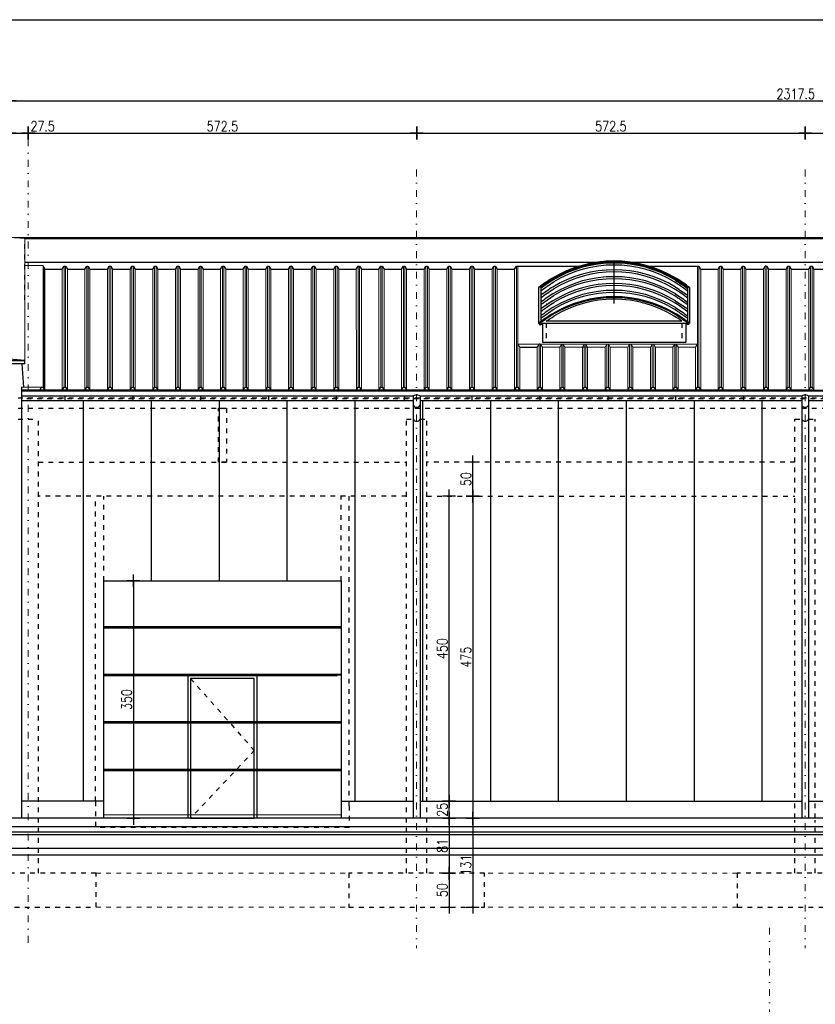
# Model space of a CAD drawing. Header units: millimetres. Extents: x 22865 to 60762, y -18816 to 15611.
# Tile 204 of 256: x 36120 to 37293, y 2875 to 4326. Entities that reach past the tile are written whole.
import ezdxf

# ---------------------------------------------------------------- set-up
doc = ezdxf.new("R2010")
doc.units = ezdxf.units.MM
doc.linetypes.add('1_12', pattern=[3, 1, -1, 0, -1])
doc.linetypes.add('DASHED', pattern=[15, 7, -8])
for name, color, linetype in [('18', 1, 'Continuous'), ('bramy przemyslowe', 5, 'Continuous'), ('KONCEPCJA-NAWIERZCHNIE', 252, 'Continuous'), ('plyty warstwowe PIR', 200, 'Continuous'), ('RAMLA', 2, 'Continuous'), ('RDZENIE', 3, 'Continuous'), ('SCIANY+ELEM-NIEWIDOCZNE', 250, 'DASHED'), ('widokowa', 2, 'Continuous'), ('WYMIARY', 6, 'Continuous')]:
    doc.layers.add(name, color=color, linetype=linetype)
doc.layers.add('CIENKA', color=1, linetype='Continuous', lineweight=13)
doc.layers.add('Nowe_Archibet 420-K Ściany_Nr_pióra__162', color=252, linetype='Continuous', lineweight=5)
doc.layers.add('OSIE SCIAN', color=151, linetype='Continuous', lineweight=18, plot=False)
doc.styles.add('1-100', font='simplex.shx', dxfattribs={"width": 0.8, "height": 15})
doc.dimstyles.new('1-100', dxfattribs={"dimscale": 0.5, "dimtxt": 100, "dimasz": 1, "dimexe": 0.18, "dimexo": 0.0625, "dimgap": 5, "dimtad": 1, "dimdec": 1, "dimzin": 0, "dimdsep": 46, "dimtxsty": '1-100', "dimblk1": 'K', "dimblk2": 'K', "dimsah": 1, "dimcen": 0.09, "dimse1": 1, "dimse2": 1, "dimadec": 0, "dimazin": 0, "dimtfac": 1, "dimtdec": 1, "dimtofl": 0, "dimtmove": 0, "dimatfit": 3, "dimldrblk": 'K', "dimfxl": 0, "dimtolj": 1, "dimtzin": 0, "dimarcsym": 0})

# ---------------------------------------------------------------- blocks, each defined once
blk = doc.blocks.new('K')
for p, q in [((-19.1, 0), (19.1, 0)), ((0, -19.1), (0, 19.1))]:
    blk.add_line(p, q)
blk.add_circle((0, 0), 2.02)
blk = doc.blocks.new('*D829')
at = {"layer": 'WYMIARY', "color": 0, "lineweight": -2}
for p, q in [((36106, 4159.4), (36132.5, 4159.4)), ((36133, 4159.4), (36175, 4159.4))]:
    blk.add_line(p, q, dxfattribs=at)
at = {"layer": 'WYMIARY', "color": 0, "linetype": 'ByBlock', "lineweight": -2, "xscale": 0.5, "yscale": 0.5, "zscale": 0.5, "rotation": 180}
blk.add_blockref('K', (36105.5, 4159.4), dxfattribs=at)
at = {"layer": 'WYMIARY', "color": 0, "linetype": 'ByBlock', "lineweight": -2, "xscale": 0.5, "yscale": 0.5, "zscale": 0.5}
blk.add_blockref('K', (36133, 4159.4), dxfattribs=at)
at = {"layer": 'WYMIARY', "color": 0, "insert": (36154.3, 4169.4), "char_height": 15, "attachment_point": 5, "style": '1-100'}
blk.add_mtext('\\A1;27.5', dxfattribs=at)
blk = doc.blocks.new('*D830')
at = {"layer": 'WYMIARY', "color": 0, "lineweight": -2}
blk.add_line((36133.5, 4159.4), (36705, 4159.4), dxfattribs=at)
at = {"layer": 'WYMIARY', "color": 0, "linetype": 'ByBlock', "lineweight": -2, "xscale": 0.5, "yscale": 0.5, "zscale": 0.5, "rotation": 180}
blk.add_blockref('K', (36133, 4159.4), dxfattribs=at)
at = {"layer": 'WYMIARY', "color": 0, "linetype": 'ByBlock', "lineweight": -2, "xscale": 0.5, "yscale": 0.5, "zscale": 0.5}
blk.add_blockref('K', (36705.5, 4159.4), dxfattribs=at)
at = {"layer": 'WYMIARY', "color": 0, "insert": (36419.2, 4169.4), "char_height": 15, "attachment_point": 5, "style": '1-100'}
blk.add_mtext('\\A1;572.5', dxfattribs=at)
blk = doc.blocks.new('*D831')
at = {"layer": 'WYMIARY', "color": 0, "lineweight": -2}
blk.add_line((36706, 4159.4), (37277.5, 4159.4), dxfattribs=at)
at = {"layer": 'WYMIARY', "color": 0, "linetype": 'ByBlock', "lineweight": -2, "xscale": 0.5, "yscale": 0.5, "zscale": 0.5, "rotation": 180}
blk.add_blockref('K', (36705.5, 4159.4), dxfattribs=at)
at = {"layer": 'WYMIARY', "color": 0, "linetype": 'ByBlock', "lineweight": -2, "xscale": 0.5, "yscale": 0.5, "zscale": 0.5}
blk.add_blockref('K', (37278, 4159.4), dxfattribs=at)
at = {"layer": 'WYMIARY', "color": 0, "insert": (36991.7, 4169.4), "char_height": 15, "attachment_point": 5, "style": '1-100'}
blk.add_mtext('\\A1;572.5', dxfattribs=at)
blk = doc.blocks.new('*D832')
at = {"layer": 'WYMIARY', "color": 0, "lineweight": -2}
blk.add_line((37278.5, 4159.4), (37850, 4159.4), dxfattribs=at)
at = {"layer": 'WYMIARY', "color": 0, "linetype": 'ByBlock', "lineweight": -2, "xscale": 0.5, "yscale": 0.5, "zscale": 0.5, "rotation": 180}
blk.add_blockref('K', (37278, 4159.4), dxfattribs=at)
at = {"layer": 'WYMIARY', "color": 0, "linetype": 'ByBlock', "lineweight": -2, "xscale": 0.5, "yscale": 0.5, "zscale": 0.5}
blk.add_blockref('K', (37850.5, 4159.4), dxfattribs=at)
at = {"layer": 'WYMIARY', "color": 0, "insert": (37564.2, 4169.4), "char_height": 15, "attachment_point": 5, "style": '1-100'}
blk.add_mtext('\\A1;572.5', dxfattribs=at)
blk = doc.blocks.new('*D836')
at = {"layer": 'WYMIARY', "color": 0, "lineweight": -2}
blk.add_line((36106, 4206.9), (38422.5, 4206.9), dxfattribs=at)
at = {"layer": 'WYMIARY', "color": 0, "linetype": 'ByBlock', "lineweight": -2, "xscale": 0.5, "yscale": 0.5, "zscale": 0.5, "rotation": 180}
blk.add_blockref('K', (36105.5, 4206.9), dxfattribs=at)
at = {"layer": 'WYMIARY', "color": 0, "linetype": 'ByBlock', "lineweight": -2, "xscale": 0.5, "yscale": 0.5, "zscale": 0.5}
blk.add_blockref('K', (38423, 4206.9), dxfattribs=at)
at = {"layer": 'WYMIARY', "color": 0, "insert": (37264.2, 4216.9), "char_height": 15, "attachment_point": 5, "style": '1-100'}
blk.add_mtext('\\A1;2317.5', dxfattribs=at)
blk = doc.blocks.new('*D1381')
at = {"layer": 'WYMIARY', "color": 0, "lineweight": -2}
blk.add_line((36288.1, 3498.8), (36288.1, 3149.8), dxfattribs=at)
at = {"layer": 'WYMIARY', "color": 0, "linetype": 'ByBlock', "lineweight": -2, "xscale": 0.5, "yscale": 0.5, "zscale": 0.5}
for p, rotation in [((36288.1, 3499.3), 90), ((36288.1, 3149.3), 270)]:
    blk.add_blockref('K', p, dxfattribs=dict(at, rotation=rotation))
at = {"layer": 'WYMIARY', "color": 0, "ltscale": 0.2, "insert": (36278.1, 3324.3), "char_height": 15, "attachment_point": 5, "rotation": 90, "style": '1-100'}
blk.add_mtext('\\A1;350', dxfattribs=at)
blk = doc.blocks.new('*D1841')
at = {"layer": 'WYMIARY', "color": 0, "lineweight": -2}
blk.add_line((36788.2, 3623.8), (36788.2, 3149.8), dxfattribs=at)
at = {"layer": 'WYMIARY', "color": 0, "linetype": 'ByBlock', "lineweight": -2, "xscale": 0.5, "yscale": 0.5, "zscale": 0.5}
for p, rotation in [((36788.2, 3624.3), 90), ((36788.2, 3149.3), 270)]:
    blk.add_blockref('K', p, dxfattribs=dict(at, rotation=rotation))
at = {"layer": 'WYMIARY', "color": 0, "ltscale": 0.2, "insert": (36778.2, 3386.8), "char_height": 15, "attachment_point": 5, "rotation": 90, "style": '1-100'}
blk.add_mtext('\\A1;475', dxfattribs=at)
blk = doc.blocks.new('*D1842')
at = {"layer": 'WYMIARY', "color": 0, "lineweight": -2}
blk.add_line((36753.2, 3149.8), (36753.2, 3173.8), dxfattribs=at)
at = {"layer": 'WYMIARY', "color": 0, "linetype": 'ByBlock', "lineweight": -2, "xscale": 0.5, "yscale": 0.5, "zscale": 0.5}
for p, rotation in [((36753.2, 3174.3), 90), ((36753.2, 3149.3), 270)]:
    blk.add_blockref('K', p, dxfattribs=dict(at, rotation=rotation))
at = {"layer": 'WYMIARY', "color": 0, "ltscale": 0.2, "insert": (36743.2, 3161.8), "char_height": 15, "attachment_point": 5, "rotation": 90, "style": '1-100'}
blk.add_mtext('\\A1;25', dxfattribs=at)
blk = doc.blocks.new('*D1843')
at = {"layer": 'WYMIARY', "color": 0, "lineweight": -2}
blk.add_line((36753.2, 3174.8), (36753.2, 3623.8), dxfattribs=at)
at = {"layer": 'WYMIARY', "color": 0, "linetype": 'ByBlock', "lineweight": -2, "xscale": 0.5, "yscale": 0.5, "zscale": 0.5}
for p, rotation in [((36753.2, 3624.3), 90), ((36753.2, 3174.3), 270)]:
    blk.add_blockref('K', p, dxfattribs=dict(at, rotation=rotation))
at = {"layer": 'WYMIARY', "color": 0, "ltscale": 0.2, "insert": (36743.2, 3399.3), "char_height": 15, "attachment_point": 5, "rotation": 90, "style": '1-100'}
blk.add_mtext('\\A1;450', dxfattribs=at)
blk = doc.blocks.new('*D1844')
at = {"layer": 'WYMIARY', "color": 0, "lineweight": -2}
blk.add_line((36788.2, 3624.8), (36788.2, 3673.8), dxfattribs=at)
at = {"layer": 'WYMIARY', "color": 0, "linetype": 'ByBlock', "lineweight": -2, "xscale": 0.5, "yscale": 0.5, "zscale": 0.5}
for p, rotation in [((36788.2, 3674.3), 90), ((36788.2, 3624.3), 270)]:
    blk.add_blockref('K', p, dxfattribs=dict(at, rotation=rotation))
at = {"layer": 'WYMIARY', "color": 0, "ltscale": 0.2, "insert": (36778.2, 3649.3), "char_height": 15, "attachment_point": 5, "rotation": 90, "style": '1-100'}
blk.add_mtext('\\A1;50', dxfattribs=at)
blk = doc.blocks.new('*D1845')
at = {"layer": 'WYMIARY', "color": 0, "lineweight": -2}
blk.add_line((36788.2, 3148.8), (36788.2, 3018.8), dxfattribs=at)
at = {"layer": 'WYMIARY', "color": 0, "linetype": 'ByBlock', "lineweight": -2, "xscale": 0.5, "yscale": 0.5, "zscale": 0.5}
for p, rotation in [((36788.2, 3149.3), 90), ((36788.2, 3018.3), 270)]:
    blk.add_blockref('K', p, dxfattribs=dict(at, rotation=rotation))
at = {"layer": 'WYMIARY', "color": 0, "ltscale": 0.2, "insert": (36778.2, 3080.5), "char_height": 15, "attachment_point": 5, "rotation": 90, "style": '1-100'}
blk.add_mtext('\\A1;131', dxfattribs=at)
blk = doc.blocks.new('*D1846')
at = {"layer": 'WYMIARY', "color": 0, "lineweight": -2}
blk.add_line((36753.2, 3148.8), (36753.2, 3068.8), dxfattribs=at)
at = {"layer": 'WYMIARY', "color": 0, "linetype": 'ByBlock', "lineweight": -2, "xscale": 0.5, "yscale": 0.5, "zscale": 0.5}
for p, rotation in [((36753.2, 3149.3), 90), ((36753.2, 3068.3), 270)]:
    blk.add_blockref('K', p, dxfattribs=dict(at, rotation=rotation))
at = {"layer": 'WYMIARY', "color": 0, "ltscale": 0.2, "insert": (36743.2, 3108.8), "char_height": 15, "attachment_point": 5, "rotation": 90, "style": '1-100'}
blk.add_mtext('\\A1;81', dxfattribs=at)
blk = doc.blocks.new('*D1847')
at = {"layer": 'WYMIARY', "color": 0, "lineweight": -2}
blk.add_line((36753.2, 3067.8), (36753.2, 3018.8), dxfattribs=at)
at = {"layer": 'WYMIARY', "color": 0, "linetype": 'ByBlock', "lineweight": -2, "xscale": 0.5, "yscale": 0.5, "zscale": 0.5}
for p, rotation in [((36753.2, 3068.3), 90), ((36753.2, 3018.3), 270)]:
    blk.add_blockref('K', p, dxfattribs=dict(at, rotation=rotation))
at = {"layer": 'WYMIARY', "color": 0, "ltscale": 0.2, "insert": (36743.2, 3043.3), "char_height": 15, "attachment_point": 5, "rotation": 90, "style": '1-100'}
blk.add_mtext('\\A1;50', dxfattribs=at)

msp = doc.modelspace()

# ---------------------------------------------------------------- linework, layer by layer
at = {"color": 251}
for p, q in [((36996.47, 3907.97), (36996.47, 3970.76)), ((36896.47, 3907.79), (36896.7, 3907.79)), ((37096.47, 3907.79), (37096.24, 3907.79))]:
    msp.add_line(p, q, dxfattribs=at)
at = {"color": 9}
for p, q in [((36885.27, 3931.65), (36885.27, 3879)), ((36888.31, 3932.18), (36888.31, 3881.28)), ((37104.63, 3932.18), (37104.63, 3881.28)), ((37107.67, 3931.65), (37107.67, 3879)), ((37096.47, 3882.01), (36896.47, 3882.01)), ((36886.97, 3848.32), (36885.84, 3848.32)), ((36857.36, 3843.82), (36883.24, 3843.82))]:
    msp.add_line(p, q, dxfattribs=at)
at = {"color": 2}
msp.add_line((36126.73, 3784.73), (36124.31, 3819.31), dxfattribs=at)
at = {"color": 9}
for points in [[(36906.22, 3942.5, 0.0206549), (36888.31, 3930.21)], [(36888.31, 3926.45, -0.0228234), (36907.81, 3939.96, -0.0137438)], [(37104.63, 3926.45, 0.0228234), (37085.13, 3939.96, 0.0137438)], [(37086.72, 3942.5, -0.0206549), (37104.63, 3930.21)], [(36906.22, 3932.42, 0.0206549), (36888.31, 3920.13)], [(36888.31, 3916.37, -0.0228234), (36907.81, 3929.88, -0.0137438)], [(36906.22, 3922.33, 0.0206549), (36888.31, 3910.04)], [(36888.31, 3906.28, -0.0228234), (36907.81, 3919.79, -0.0137438)], [(37104.63, 3916.37, 0.0228234), (37085.13, 3929.88, 0.0137438)], [(37104.63, 3906.28, 0.0228234), (37085.13, 3919.79, 0.0137438)], [(37086.72, 3932.42, -0.0206549), (37104.63, 3920.13)], [(37086.72, 3922.33, -0.0206549), (37104.63, 3910.04)], [(36906.22, 3912.25, 0.0206549), (36888.31, 3899.96)], [(36888.31, 3896.2, -0.0228234), (36907.81, 3909.71, -0.0137438)], [(37104.63, 3896.2, 0.0228234), (37085.13, 3909.71, 0.0137438)], [(37086.72, 3912.25, -0.0206549), (37104.63, 3899.96)], [(36906.22, 3902.17, 0.0206549), (36888.31, 3889.88)], [(36888.31, 3886.12, -0.0228234), (36907.81, 3899.63, -0.0137438)], [(37104.63, 3886.12, 0.0228234), (37085.13, 3899.63, 0.0137438)], [(37086.72, 3902.17, -0.0206549), (37104.63, 3889.88)], [(36896.47, 3882.01, -0.0130947), (36907.81, 3889.54, -0.0137438)], [(37096.47, 3882.01, 0.0130947), (37085.13, 3889.54, 0.0137438)]]:
    msp.add_lwpolyline(points, format="xyb", dxfattribs=at)
for centre, radius, start, end in [((36996.47, 3794), 173.78, 58.71026, 121.28974), ((36996.47, 3794), 170.78, 58.72447, 121.27553), ((36996.47, 3783.92), 173.78, 58.71026, 121.28974), ((36996.47, 3783.92), 170.78, 58.72447, 121.27553), ((36996.47, 3773.83), 173.78, 58.71026, 121.28974), ((36996.47, 3763.75), 173.78, 58.71026, 121.28974), ((36996.47, 3773.83), 170.78, 58.72447, 121.27553), ((36996.47, 3763.75), 170.78, 58.72447, 121.27553), ((36996.47, 3753.67), 173.78, 58.71026, 121.28974), ((36996.47, 3753.67), 170.78, 58.72447, 121.27553), ((36996.47, 3743.58), 170.78, 58.72447, 121.27553)]:
    msp.add_arc(centre, radius, start, end, dxfattribs=at)
at = {"layer": '18'}
for p, q in [((36127.97, 4003.81), (36105.47, 4005.48)), ((36127.95, 4003.84), (38436.89, 4003.81)), ((36969.42, 3968.67), (36127.97, 3968.67)), ((38436.89, 3968.67), (37023.52, 3968.67)), ((36885.27, 3879), (36888.31, 3881.28)), ((36886.35, 3877.56), (36885.27, 3879)), ((36885.97, 3878.07), (36887.17, 3876.47)), ((36887.17, 3876.47), (36887.33, 3876.59)), ((36887.33, 3876.59), (36890.75, 3879.15)), ((37105.61, 3876.59), (37102.19, 3879.15)), ((37107.67, 3879), (37104.63, 3881.28)), ((37105.77, 3876.47), (37105.61, 3876.59)), ((37106.97, 3878.07), (37105.77, 3876.47)), ((37106.59, 3877.56), (37107.67, 3879)), ((36082.97, 3824.31), (36127.97, 3824.31)), ((36127.97, 3819.31), (36082.97, 3819.31)), ((36127.97, 3824.31), (36105.47, 3825.81)), ((36127.97, 3819.31), (36127.97, 3824.31))]:
    msp.add_line(p, q, dxfattribs=at)
at = {"layer": '18', "color": 9, "linetype": 'DASHED'}
for p, q in [((36127.97, 3913.51), (36127.97, 4003.81)), ((36156.51, 3876.36), (36156.51, 3960.2))]:
    msp.add_line(p, q, dxfattribs=at)
at = {"layer": '18'}
for centre, radius, start, end in [((36996.47, 3793.98), 176.77, 58.69654, 121.30346), ((36996.47, 3793.98), 175.37, 58.70288, 121.29712), ((37045.23, 3720.87), 264.6, 122.09872, 127.19454), ((37045.23, 3720.87), 263.2, 122.09872, 126.59722), ((36947.71, 3720.87), 263.2, 53.40278, 57.90128), ((36947.71, 3720.87), 264.6, 52.80546, 57.90128), ((36996.47, 3741.33), 176.77, 58.69654, 121.30346), ((36996.47, 3741.33), 175.37, 58.69654, 121.30346), ((37045.97, 3667.03), 266, 122.09872, 127.09951), ((37045.97, 3667.03), 264.6, 122.09872, 127.16835), ((36946.97, 3667.03), 264.6, 52.83165, 57.90128), ((36946.97, 3667.03), 266, 52.90049, 57.90128)]:
    msp.add_arc(centre, radius, start, end, dxfattribs=at)
at = {"layer": 'bramy przemyslowe', "linetype": 'DASHED'}
msp.add_line((38447.97, 3767.81), (36122.97, 3767.81), dxfattribs=at)
at = {"layer": 'CIENKA', "color": 251}
for p, q in [((38487.97, 4005.48), (34877.97, 4005.48)), ((36185.84, 3963.23), (36185.84, 3784.73)), ((36188.09, 3784.73), (36188.09, 3963.23)), ((36188.09, 3963.23), (36188.09, 3784.73)), ((36219.17, 3963.23), (36219.17, 3784.73)), ((36221.43, 3784.73), (36221.43, 3963.23)), ((36221.43, 3963.23), (36221.43, 3784.73)), ((36252.5, 3963.23), (36252.5, 3784.73)), ((36254.76, 3963.23), (36254.76, 3784.73)), ((36285.84, 3963.23), (36285.84, 3784.73)), ((36288.09, 3963.23), (36288.09, 3784.73)), ((36319.17, 3963.23), (36319.17, 3784.73)), ((36321.43, 3784.73), (36321.43, 3963.23)), ((36321.43, 3963.23), (36321.43, 3784.73)), ((36352.5, 3963.23), (36352.5, 3784.73)), ((36354.76, 3963.23), (36354.76, 3784.73)), ((36385.84, 3963.23), (36385.84, 3784.73)), ((36388.09, 3963.23), (36388.09, 3784.73)), ((36419.18, 3963.23), (36419.18, 3784.73)), ((36421.43, 3784.73), (36421.43, 3963.23)), ((36421.43, 3963.23), (36421.43, 3784.73)), ((36452.51, 3963.23), (36452.51, 3784.73)), ((36454.76, 3963.23), (36454.76, 3784.73)), ((36485.84, 3963.23), (36485.84, 3784.73)), ((36488.1, 3963.23), (36488.1, 3784.73)), ((36519.18, 3963.23), (36519.18, 3784.73)), ((36521.43, 3784.73), (36521.43, 3963.23)), ((36521.43, 3963.23), (36521.43, 3784.73)), ((36552.51, 3963.23), (36552.51, 3784.73)), ((36554.76, 3963.23), (36554.76, 3784.73)), ((36585.84, 3963.23), (36585.84, 3784.73)), ((36588.1, 3963.23), (36588.1, 3784.73)), ((36619.18, 3963.23), (36619.18, 3784.73)), ((36621.43, 3784.73), (36621.43, 3963.23)), ((36621.43, 3963.23), (36621.43, 3784.73)), ((36652.51, 3963.23), (36652.51, 3784.73)), ((36654.76, 3963.23), (36654.76, 3784.73)), ((36685.84, 3963.23), (36685.84, 3784.73)), ((36688.1, 3963.23), (36688.1, 3784.73)), ((36719.18, 3963.23), (36719.18, 3784.73)), ((36721.43, 3784.73), (36721.43, 3963.23)), ((36721.43, 3963.23), (36721.43, 3784.73)), ((36752.51, 3963.23), (36752.51, 3784.73)), ((36754.76, 3963.23), (36754.76, 3784.73)), ((36785.84, 3963.23), (36785.84, 3784.73)), ((36788.1, 3963.23), (36788.1, 3784.73)), ((36819.18, 3963.23), (36819.18, 3784.73)), ((36821.43, 3784.73), (36821.43, 3963.23)), ((36821.43, 3963.23), (36821.43, 3784.73)), ((36854.76, 3963.23), (36854.76, 3784.73)), ((37119.17, 3963.23), (37119.17, 3784.73)), ((37121.43, 3784.73), (37121.43, 3963.23)), ((37152.51, 3963.23), (37152.51, 3784.73)), ((37154.76, 3963.23), (37154.76, 3784.73)), ((37185.85, 3963.23), (37185.85, 3784.73)), ((37188.1, 3963.23), (37188.1, 3784.73)), ((37219.18, 3963.23), (37219.18, 3784.73)), ((37221.44, 3784.73), (37221.44, 3963.23)), ((37221.44, 3963.23), (37221.44, 3784.73)), ((37252.52, 3963.23), (37252.52, 3784.73)), ((37254.77, 3963.23), (37254.77, 3784.73)), ((37285.86, 3963.23), (37285.86, 3784.73)), ((37288.11, 3963.23), (37288.11, 3784.73)), ((36156.51, 3781.7), (36156.51, 3960.2)), ((36157.55, 3958.74), (36157.55, 3780.23)), ((36183.23, 3958.73), (36183.24, 3780.23)), ((36190.69, 3780.23), (36190.69, 3958.73)), ((36190.69, 3958.73), (36190.69, 3780.23)), ((36216.57, 3958.73), (36216.57, 3780.23)), ((36224.03, 3780.23), (36224.03, 3958.73)), ((36224.03, 3958.73), (36224.03, 3780.23)), ((36249.9, 3958.74), (36249.9, 3780.23)), ((36257.36, 3958.73), (36257.36, 3780.23)), ((36283.24, 3958.74), (36283.24, 3780.23)), ((36290.69, 3958.73), (36290.69, 3780.23)), ((36316.57, 3958.73), (36316.57, 3780.23)), ((36324.03, 3780.23), (36324.03, 3958.73)), ((36324.03, 3958.73), (36324.03, 3780.23)), ((36349.9, 3958.74), (36349.9, 3780.23)), ((36357.36, 3958.73), (36357.36, 3780.23)), ((36383.24, 3958.74), (36383.24, 3780.23)), ((36390.69, 3958.73), (36390.69, 3780.23)), ((36416.57, 3958.73), (36416.58, 3780.23)), ((36424.03, 3780.23), (36424.03, 3958.73)), ((36424.03, 3958.73), (36424.03, 3780.23)), ((36449.91, 3958.74), (36449.91, 3780.23)), ((36457.36, 3958.73), (36457.36, 3780.23)), ((36483.24, 3958.74), (36483.24, 3780.23)), ((36490.7, 3958.73), (36490.7, 3780.23)), ((36516.57, 3958.73), (36516.58, 3780.23)), ((36524.03, 3780.23), (36524.03, 3958.73)), ((36524.03, 3958.73), (36524.03, 3780.23)), ((36549.91, 3958.74), (36549.91, 3780.23)), ((36557.36, 3958.73), (36557.36, 3780.23)), ((36583.24, 3958.74), (36583.24, 3780.23)), ((36590.7, 3958.73), (36590.7, 3780.23)), ((36616.57, 3958.73), (36616.58, 3780.23)), ((36624.03, 3780.23), (36624.03, 3958.73)), ((36624.03, 3958.73), (36624.03, 3780.23)), ((36649.91, 3958.74), (36649.91, 3780.23)), ((36657.36, 3958.73), (36657.36, 3780.23)), ((36683.24, 3958.74), (36683.24, 3780.23)), ((36690.7, 3958.73), (36690.7, 3780.23)), ((36716.57, 3958.73), (36716.58, 3780.23)), ((36724.03, 3780.23), (36724.03, 3958.73)), ((36724.03, 3958.73), (36724.03, 3780.23)), ((36749.91, 3958.74), (36749.91, 3780.23)), ((36757.36, 3958.73), (36757.36, 3780.23)), ((36783.24, 3958.74), (36783.24, 3780.23)), ((36790.7, 3958.73), (36790.7, 3780.23)), ((36816.57, 3958.73), (36816.58, 3780.23)), ((36824.03, 3780.23), (36824.03, 3958.73)), ((36824.03, 3958.73), (36824.03, 3780.23)), ((37124.03, 3780.23), (37124.03, 3958.73)), ((37149.91, 3958.74), (37149.91, 3780.23)), ((37157.36, 3958.73), (37157.36, 3780.23)), ((37183.25, 3958.74), (37183.25, 3780.23)), ((37190.7, 3958.73), (37190.7, 3780.23)), ((37216.57, 3958.73), (37216.58, 3780.23)), ((37224.04, 3780.23), (37224.04, 3958.73)), ((37224.04, 3958.73), (37224.04, 3780.23)), ((37249.92, 3958.74), (37249.92, 3780.23)), ((37257.37, 3958.73), (37257.37, 3780.23)), ((37283.26, 3958.74), (37283.26, 3780.23)), ((37290.71, 3958.73), (37290.71, 3780.23)), ((36188.09, 3784.73), (36188.09, 3883.43)), ((36221.43, 3784.73), (36221.43, 3883.43)), ((37121.43, 3784.73), (37121.43, 3883.43)), ((36185.84, 3848.32), (36185.84, 3784.73)), ((36219.17, 3848.32), (36219.17, 3784.73)), ((36854.76, 3848.32), (37119.18, 3848.32)), ((36857.36, 3843.82), (36854.76, 3848.32)), ((36885.84, 3848.32), (36883.24, 3843.82)), ((36885.84, 3848.32), (36883.24, 3843.82)), ((36885.85, 3848.32), (36885.85, 3784.73)), ((36888.1, 3848.32), (36888.1, 3784.73)), ((36919.18, 3848.32), (36919.18, 3784.73)), ((36921.43, 3848.32), (36921.43, 3784.73)), ((36952.51, 3848.32), (36952.51, 3784.73)), ((36954.77, 3848.32), (36954.77, 3784.73)), ((36985.84, 3848.32), (36985.84, 3784.73)), ((36988.1, 3848.32), (36988.1, 3784.73)), ((37019.18, 3848.32), (37019.18, 3784.73)), ((37021.43, 3848.32), (37021.43, 3784.73)), ((37052.51, 3848.32), (37052.51, 3784.73)), ((37054.77, 3848.32), (37054.77, 3784.73)), ((37085.84, 3848.32), (37085.84, 3784.73)), ((37088.1, 3848.32), (37088.1, 3784.73)), ((37116.58, 3843.82), (37119.18, 3848.32)), ((37119.17, 3848.32), (37119.17, 3784.73)), ((37119.18, 3848.32), (37119.18, 3848.32)), ((37119.18, 3848.32), (37119.18, 3784.73)), ((37121.43, 3848.32), (37121.43, 3848.32)), ((36883.24, 3843.82), (36857.36, 3843.82)), ((36857.36, 3843.82), (36857.36, 3780.23)), ((36883.25, 3843.83), (36883.25, 3780.23)), ((36890.7, 3843.82), (36916.58, 3843.82)), ((36890.7, 3843.82), (36916.58, 3843.82)), ((36890.7, 3843.82), (36890.7, 3780.23)), ((36916.58, 3843.82), (36916.58, 3780.23)), ((36924.03, 3843.82), (36983.24, 3843.82)), ((36924.03, 3843.82), (36924.03, 3780.23)), ((36949.91, 3843.82), (36949.91, 3780.23)), ((36957.37, 3843.82), (36957.37, 3780.23)), ((36983.24, 3843.82), (36983.24, 3780.23)), ((36990.7, 3843.82), (36990.7, 3780.23)), ((36990.7, 3843.82), (37016.58, 3843.82)), ((37016.58, 3843.82), (37016.58, 3780.23)), ((37024.03, 3843.82), (37024.03, 3780.23)), ((37024.03, 3843.82), (37049.91, 3843.82)), ((37049.91, 3843.82), (37049.91, 3780.23)), ((37057.37, 3843.82), (37057.37, 3780.23)), ((37057.37, 3843.82), (37083.24, 3843.82)), ((37083.24, 3843.82), (37083.24, 3780.23)), ((37090.7, 3843.82), (37090.7, 3780.23)), ((37090.7, 3843.82), (37116.58, 3843.82)), ((37116.57, 3843.82), (37116.57, 3780.23)), ((37116.58, 3843.82), (37116.58, 3780.23))]:
    msp.add_line(p, q, dxfattribs=at)
at = {"layer": 'CIENKA'}
msp.add_line((36127.97, 4003.81), (36127.97, 3824.31), dxfattribs=at)
at = {"layer": 'CIENKA', "color": 9}
for p, q in [((36154.95, 3964.36), (36127.97, 3964.36)), ((36154.95, 3964.36), (36154.95, 3784.73)), ((36852.51, 3963.23), (36852.51, 3784.73)), ((37121.43, 3963.23), (37121.43, 3784.73)), ((36849.91, 3958.74), (36849.91, 3780.23)), ((37124.03, 3958.73), (37124.03, 3780.23)), ((36154.95, 3784.73), (36122.97, 3784.73))]:
    msp.add_line(p, q, dxfattribs=at)
at = {"layer": 'CIENKA', "color": 2}
msp.add_line((36127.97, 3908.51), (36127.97, 3913.51), dxfattribs=at)
at = {"layer": 'CIENKA', "color": 9, "linetype": 'DASHED'}
for p, q in [((36232.97, 3068.31), (36605.47, 3068.31)), ((37177.97, 3068.31), (36805.47, 3068.31)), ((36232.97, 3018.31), (36605.47, 3018.31)), ((37177.97, 3018.31), (36805.47, 3018.31))]:
    msp.add_line(p, q, dxfattribs=at)
at = {"layer": 'CIENKA', "color": 251}
for points in [[(36886.97, 3848.32), (36888.1, 3848.32), (36890.7, 3843.82), (36916.58, 3843.82), (36919.18, 3848.32), (36921.43, 3848.32), (36924.03, 3843.82), (36949.91, 3843.82), (36952.51, 3848.32), (36954.76, 3848.32), (36957.36, 3843.82), (36983.24, 3843.82), (36985.84, 3848.32), (36986.97, 3848.32)], [(36886.97, 3848.32), (36888.1, 3848.32), (36890.7, 3843.82), (36916.58, 3843.82), (36919.18, 3848.32), (36921.43, 3848.32), (36924.03, 3843.82), (36949.91, 3843.82), (36952.51, 3848.32), (36954.76, 3848.32), (36957.36, 3843.82), (36983.24, 3843.82), (36985.84, 3848.32), (36986.97, 3848.32)], [(36986.97, 3848.32), (36988.1, 3848.32), (36990.7, 3843.82), (37016.58, 3843.82), (37019.18, 3848.32), (37021.43, 3848.32), (37024.03, 3843.82), (37049.91, 3843.82), (37052.51, 3848.32), (37054.76, 3848.32), (37057.36, 3843.82), (37083.25, 3843.82), (37085.85, 3848.32), (37086.97, 3848.32)], [(36986.97, 3848.32), (36988.1, 3848.32), (36990.7, 3843.82), (37016.58, 3843.82), (37019.18, 3848.32), (37021.43, 3848.32), (37024.03, 3843.82), (37049.91, 3843.82), (37052.51, 3848.32), (37054.76, 3848.32), (37057.36, 3843.82), (37083.24, 3843.82), (37085.84, 3848.32), (37086.97, 3848.32)], [(37086.97, 3848.32), (37088.1, 3848.32), (37090.7, 3843.82), (37116.58, 3843.82), (37119.18, 3848.32), (37119.18, 3848.32)]]:
    msp.add_lwpolyline(points, dxfattribs=at)
at = {"layer": 'KONCEPCJA-NAWIERZCHNIE', "color": 4}
for p, q in [((34718.14, 3137.31), (38445.97, 3137.31)), ((34718.14, 3129.31), (38445.97, 3129.31))]:
    msp.add_line(p, q, dxfattribs=at)
at = {"layer": 'KONCEPCJA-NAWIERZCHNIE', "color": 3}
for p, q in [((34718.14, 3125.31), (38445.97, 3125.31)), ((34718.14, 3105.31), (38445.97, 3105.31)), ((34718.14, 3095.31), (38445.97, 3095.31))]:
    msp.add_line(p, q, dxfattribs=at)
at = {"layer": 'Nowe_Archibet 420-K Ściany_Nr_pióra__162', "color": 252, "lineweight": 5}
for p, q in [((36594.22, 3431.88), (36244.22, 3431.88)), ((36594.22, 3431.28), (36244.22, 3431.28)), ((36594.22, 3430.46), (36244.22, 3430.46)), ((36594.22, 3429.31), (36244.22, 3429.31)), ((36594.22, 3361.88), (36244.22, 3361.88)), ((36594.22, 3361.28), (36244.22, 3361.28)), ((36594.22, 3360.46), (36244.22, 3360.46)), ((36588.37, 3359.31), (36244.22, 3359.31)), ((36594.22, 3291.88), (36244.22, 3291.88)), ((36594.22, 3291.28), (36244.22, 3291.28)), ((36594.22, 3290.46), (36244.22, 3290.46)), ((36594.22, 3289.31), (36244.22, 3289.31)), ((36594.22, 3221.88), (36244.22, 3221.88)), ((36594.22, 3221.28), (36244.22, 3221.28)), ((36594.22, 3220.46), (36244.22, 3220.46)), ((36594.22, 3219.31), (36244.22, 3219.31)), ((36594.22, 3154.26), (36244.22, 3154.26)), ((36594.22, 3154.26), (36244.22, 3154.26))]:
    msp.add_line(p, q, dxfattribs=at)
at = {"layer": 'OSIE SCIAN', "linetype": '1_12', "lineweight": 15, "ltscale": 10}
for p, q in [((36132.97, 4149.85), (36132.97, 2957.76)), ((37225.47, 870.76), (37225.47, 2991.26))]:
    msp.add_line(p, q, dxfattribs=at)
at = {"layer": 'OSIE SCIAN', "color": 0, "linetype": '1_12', "lineweight": 15, "ltscale": 10}
for p, q in [((36705.47, 4105.48), (36705.47, 2957.76)), ((37277.97, 4105.48), (37277.97, 2957.76))]:
    msp.add_line(p, q, dxfattribs=at)
at = {"layer": 'plyty warstwowe PIR', "lineweight": -2}
for p, q in [((36852.51, 3963.23), (36945.46, 3963.23)), ((36855.11, 3963.23), (36945.46, 3963.23)), ((37047.49, 3963.23), (37121.43, 3963.23)), ((37050.09, 3963.23), (37121.42, 3963.23)), ((37220.31, 3963.23), (37219.18, 3963.23)), ((36122.97, 3780.23), (38447.97, 3780.23)), ((37287.95, 3780.23), (36122.97, 3780.23)), ((36700.47, 3764.56), (36122.97, 3764.56)), ((36214.22, 3764.56), (36214.22, 3174.31)), ((36314.22, 3764.56), (36314.22, 3499.31)), ((36414.22, 3764.56), (36414.22, 3499.31)), ((36514.22, 3764.56), (36514.22, 3499.31)), ((36614.22, 3764.56), (36614.22, 3174.31)), ((37272.97, 3764.56), (36710.47, 3764.56)), ((36714.22, 3764.56), (36714.22, 3174.31)), ((36814.22, 3764.56), (36814.22, 3174.31)), ((36914.22, 3764.56), (36914.22, 3174.31)), ((37014.22, 3764.56), (37014.22, 3174.31)), ((37114.22, 3764.56), (37114.22, 3174.31)), ((37214.22, 3764.56), (37214.22, 3174.31)), ((38392.97, 3764.56), (37282.97, 3764.56)), ((36244.22, 3174.31), (36122.97, 3174.31)), ((36594.22, 3174.31), (36700.47, 3174.31)), ((36710.47, 3174.31), (37272.97, 3174.31)), ((37282.97, 3174.31), (37389.22, 3174.31))]:
    msp.add_line(p, q, dxfattribs=at)
at = {"layer": 'plyty warstwowe PIR'}
for p, q in [((36186.97, 3780.23), (36186.97, 3778.89)), ((36286.97, 3780.23), (36286.97, 3778.89)), ((36386.97, 3780.23), (36386.97, 3778.89)), ((36486.97, 3780.23), (36486.97, 3778.89)), ((36586.97, 3780.23), (36586.97, 3778.89)), ((36686.97, 3780.23), (36686.97, 3778.89)), ((36786.97, 3780.23), (36786.97, 3778.89)), ((36886.97, 3780.23), (36886.97, 3778.89)), ((36986.97, 3780.23), (36986.97, 3778.89)), ((37086.97, 3780.23), (37086.97, 3778.89)), ((37086.97, 3780.23), (37086.97, 3778.89)), ((37186.97, 3780.23), (37186.97, 3778.89)), ((36186.97, 3771.39), (36186.97, 3764.56)), ((36286.97, 3771.39), (36286.97, 3764.56)), ((36386.97, 3771.39), (36386.97, 3764.56)), ((36486.97, 3771.39), (36486.97, 3764.56)), ((36586.97, 3771.39), (36586.97, 3764.56)), ((36686.97, 3771.39), (36686.97, 3764.56)), ((36786.97, 3771.39), (36786.97, 3764.56)), ((36886.97, 3771.39), (36886.97, 3764.56)), ((36986.97, 3771.39), (36986.97, 3764.56)), ((37086.97, 3771.39), (37086.97, 3764.56)), ((37086.97, 3771.39), (37086.97, 3769.06)), ((37186.97, 3771.39), (37186.97, 3764.56))]:
    msp.add_line(p, q, dxfattribs=at)
at = {"layer": 'plyty warstwowe PIR', "lineweight": -2}
for points in [[(36154.95, 3962.91), (36157.36, 3958.73), (36183.24, 3958.73), (36185.84, 3963.23), (36188.09, 3963.23), (36190.69, 3958.73), (36216.57, 3958.73), (36219.17, 3963.23), (36221.42, 3963.23), (36224.02, 3958.73), (36249.9, 3958.73), (36252.5, 3963.23), (36253.63, 3963.23)], [(36253.63, 3963.23), (36254.76, 3963.23), (36257.36, 3958.73), (36283.24, 3958.73), (36285.84, 3963.23), (36288.09, 3963.23), (36290.69, 3958.73), (36316.57, 3958.73), (36319.17, 3963.23), (36321.42, 3963.23), (36324.02, 3958.73), (36349.9, 3958.73), (36352.5, 3963.23), (36353.63, 3963.23)], [(36353.63, 3963.23), (36354.76, 3963.23), (36357.36, 3958.73), (36383.24, 3958.73), (36385.84, 3963.23), (36388.09, 3963.23), (36390.69, 3958.73), (36416.57, 3958.73), (36419.17, 3963.23), (36421.42, 3963.23), (36424.02, 3958.73), (36449.91, 3958.73), (36452.51, 3963.23), (36453.63, 3963.23)], [(36453.63, 3963.23), (36454.76, 3963.23), (36457.36, 3958.73), (36483.24, 3958.73), (36485.84, 3963.23), (36488.09, 3963.23), (36490.69, 3958.73), (36516.57, 3958.73), (36519.17, 3963.23), (36521.42, 3963.23), (36524.02, 3958.73), (36549.91, 3958.73), (36552.51, 3963.23), (36553.63, 3963.23)], [(36553.63, 3963.23), (36554.76, 3963.23), (36557.36, 3958.73), (36583.24, 3958.73), (36585.84, 3963.23), (36588.09, 3963.23), (36590.69, 3958.73), (36616.57, 3958.73), (36619.17, 3963.23), (36621.42, 3963.23), (36624.02, 3958.73), (36649.91, 3958.73), (36652.51, 3963.23), (36653.63, 3963.23)], [(36653.63, 3963.23), (36654.76, 3963.23), (36657.36, 3958.73), (36683.24, 3958.73), (36685.84, 3963.23), (36688.09, 3963.23), (36690.69, 3958.73), (36716.57, 3958.73), (36719.17, 3963.23), (36721.42, 3963.23), (36724.02, 3958.73), (36749.91, 3958.73), (36752.51, 3963.23), (36753.63, 3963.23)], [(36753.63, 3963.23), (36754.76, 3963.23), (36757.36, 3958.73), (36783.24, 3958.73), (36785.84, 3963.23), (36788.1, 3963.23), (36790.7, 3958.73), (36816.57, 3958.73), (36819.17, 3963.23), (36821.43, 3963.23), (36824.03, 3958.73), (36849.91, 3958.73), (36852.51, 3963.23), (36853.64, 3963.23)], [(37119.17, 3963.23), (37121.42, 3963.23), (37124.02, 3958.73), (37149.9, 3958.73), (37152.5, 3963.23), (37154.75, 3963.23), (37157.35, 3958.73), (37183.24, 3958.73), (37185.84, 3963.23), (37186.96, 3963.23)], [(37186.96, 3963.23), (37188.09, 3963.23), (37190.69, 3958.73), (37216.57, 3958.73), (37219.17, 3963.24)], [(37220.31, 3963.23), (37221.44, 3963.23), (37224.04, 3958.73), (37249.92, 3958.73), (37252.52, 3963.23), (37254.77, 3963.23), (37257.37, 3958.73), (37283.25, 3958.73), (37285.85, 3963.23), (37288.1, 3963.23), (37290.7, 3958.73), (37316.58, 3958.73), (37319.18, 3963.23), (37320.31, 3963.23)], [(36128.46, 3780.23), (36149.9, 3780.23), (36152.5, 3784.73), (36154.76, 3784.73), (36157.36, 3780.23), (36183.24, 3780.23), (36185.84, 3784.73), (36186.97, 3784.73)], [(36186.97, 3784.73), (36188.09, 3784.73), (36190.69, 3780.23), (36216.57, 3780.23), (36219.17, 3784.73), (36221.43, 3784.73), (36224.03, 3780.23), (36249.9, 3780.23), (36252.5, 3784.73), (36254.76, 3784.73), (36257.36, 3780.23), (36283.24, 3780.23), (36285.84, 3784.73), (36286.97, 3784.73)], [(36286.97, 3784.73), (36288.09, 3784.73), (36290.69, 3780.23), (36316.57, 3780.23), (36319.17, 3784.73), (36321.43, 3784.73), (36324.03, 3780.23), (36349.9, 3780.23), (36352.5, 3784.73), (36354.76, 3784.73), (36357.36, 3780.23), (36359.46, 3780.23)], [(36353.63, 3784.73), (36354.76, 3784.73), (36357.36, 3780.23), (36383.24, 3780.23), (36385.84, 3784.73), (36388.09, 3784.73), (36390.69, 3780.23), (36416.57, 3780.23), (36419.17, 3784.73), (36421.42, 3784.73), (36424.02, 3780.23), (36426.12, 3780.23)], [(36420.3, 3784.73), (36421.42, 3784.73), (36424.02, 3780.23), (36449.9, 3780.23), (36452.5, 3784.73), (36454.76, 3784.73), (36457.36, 3780.23), (36483.23, 3780.23), (36485.83, 3784.73), (36488.09, 3784.73), (36490.69, 3780.23), (36516.57, 3780.23), (36519.17, 3784.73), (36520.3, 3784.73)], [(36520.3, 3784.73), (36521.42, 3784.73), (36524.02, 3780.23), (36549.9, 3780.23), (36552.5, 3784.73), (36554.76, 3784.73), (36557.36, 3780.23), (36583.23, 3780.23), (36585.83, 3784.73), (36588.09, 3784.73), (36590.69, 3780.23), (36616.57, 3780.23), (36619.17, 3784.73), (36620.3, 3784.73)], [(36620.3, 3784.73), (36621.42, 3784.73), (36624.02, 3780.23), (36649.9, 3780.23), (36652.5, 3784.73), (36654.76, 3784.73), (36657.36, 3780.23), (36683.23, 3780.23), (36685.83, 3784.73), (36688.09, 3784.73), (36690.69, 3780.23), (36716.57, 3780.23), (36719.17, 3784.73), (36720.3, 3784.73)], [(36720.3, 3784.73), (36721.42, 3784.73), (36724.02, 3780.23), (36749.9, 3780.23), (36752.5, 3784.73), (36754.76, 3784.73), (36757.36, 3780.23), (36783.23, 3780.23), (36785.83, 3784.73), (36788.09, 3784.73), (36790.69, 3780.23), (36816.57, 3780.23), (36819.17, 3784.73), (36820.3, 3784.73)], [(36820.3, 3784.73), (36821.43, 3784.73), (36824.03, 3780.23), (36849.91, 3780.23), (36852.51, 3784.73), (36854.76, 3784.73), (36857.36, 3780.23), (36883.24, 3780.23), (36885.84, 3784.73), (36888.09, 3784.73), (36890.69, 3780.23), (36916.57, 3780.23), (36919.17, 3784.73), (36920.3, 3784.73)], [(36920.3, 3784.73), (36921.43, 3784.73), (36924.03, 3780.23), (36949.91, 3780.23), (36952.51, 3784.73), (36954.76, 3784.73), (36957.36, 3780.23), (36983.24, 3780.23), (36985.84, 3784.73), (36988.09, 3784.73), (36990.69, 3780.23), (37016.57, 3780.23), (37019.17, 3784.73), (37020.3, 3784.73)], [(37020.3, 3784.73), (37021.43, 3784.73), (37024.03, 3780.23), (37049.91, 3780.23), (37052.51, 3784.73), (37054.76, 3784.73), (37057.36, 3780.23), (37083.24, 3780.23), (37085.84, 3784.73), (37088.09, 3784.73), (37090.69, 3780.23), (37116.57, 3780.23), (37119.17, 3784.73), (37120.3, 3784.73)], [(37120.3, 3784.73), (37121.43, 3784.73), (37124.03, 3780.23), (37149.91, 3780.23), (37152.51, 3784.73), (37154.76, 3784.73), (37157.36, 3780.23), (37183.24, 3780.23), (37185.84, 3784.73), (37188.09, 3784.73), (37190.69, 3780.23), (37216.57, 3780.23), (37219.17, 3784.73), (37220.3, 3784.73)], [(37220.3, 3784.73), (37221.43, 3784.73), (37224.03, 3780.23), (37249.91, 3780.23), (37252.51, 3784.73), (37254.76, 3784.73), (37257.36, 3780.23), (37283.24, 3780.23), (37285.84, 3784.73), (37288.09, 3784.73), (37290.69, 3780.23), (37316.58, 3780.23), (37319.18, 3784.73), (37320.3, 3784.73)]]:
    msp.add_lwpolyline(points, dxfattribs=at)
at = {"layer": 'plyty warstwowe PIR'}
msp.add_lwpolyline([(36470.22, 3149.31), (36470.22, 3359.31), (36368.22, 3359.31), (36368.22, 3149.31)], dxfattribs=at)
msp.add_lwpolyline([(36372.22, 3149.31), (36466.22, 3149.31), (36466.22, 3355.31), (36372.22, 3355.31)], close=True, dxfattribs=at)
at = {"layer": 'plyty warstwowe PIR', "linetype": 'DASHED'}
msp.add_lwpolyline([(36372.22, 3355.31), (36466.22, 3249.31), (36372.22, 3149.31)], dxfattribs=at)
at = {"layer": 'RAMLA', "color": 2}
msp.add_lwpolyline([(33070.79, 4326.45), (40521.76, 4326.45), (40521.76, 1486.45), (33070.79, 1486.45)], close=True, dxfattribs=at)
at = {"layer": 'RDZENIE', "color": 2}
for p, q in [((36244.22, 3499.31), (36594.22, 3499.31)), ((36244.22, 3149.31), (36244.22, 3499.31)), ((36594.22, 3499.31), (36594.22, 3149.31)), ((37850.47, 3149.31), (35605.97, 3149.31))]:
    msp.add_line(p, q, dxfattribs=at)
at = {"layer": 'RDZENIE', "color": 2, "linetype": 'DASHED'}
for p, q in [((37262.97, 3068.31), (37262.97, 3146.31)), ((37292.97, 3068.31), (37292.97, 3146.31))]:
    msp.add_line(p, q, dxfattribs=at)
for points in [[(35977.97, 3018.31), (36232.97, 3018.31), (36232.97, 3068.31), (35977.97, 3068.31)], [(36605.47, 3018.31), (36805.47, 3018.31), (36805.47, 3068.31), (36605.47, 3068.31)], [(37177.97, 3018.31), (37377.97, 3018.31), (37377.97, 3068.31), (37177.97, 3068.31)]]:
    msp.add_lwpolyline(points, close=True, dxfattribs=at)
at = {"layer": 'SCIANY+ELEM-NIEWIDOCZNE'}
for p, q in [((36896.47, 3879.15), (36896.47, 3851.11)), ((37096.47, 3879.15), (37096.47, 3851.11)), ((36117.97, 3769.06), (37830.32, 3769.06)), ((36117.97, 3754.06), (38437.97, 3754.06)), ((36117.97, 3737.81), (36147.97, 3737.81)), ((36147.97, 3068.31), (36147.97, 3737.81)), ((36690.47, 3068.31), (36690.47, 3737.81)), ((36690.47, 3737.81), (36700.47, 3737.81)), ((36710.47, 3737.81), (36720.47, 3737.81)), ((36720.47, 3068.31), (36720.47, 3737.81)), ((37262.97, 3149.31), (37262.97, 3737.81)), ((37262.97, 3737.81), (37272.97, 3737.81)), ((37282.97, 3737.81), (37292.97, 3737.81)), ((37292.97, 3149.31), (37292.97, 3737.81)), ((36147.97, 3674.31), (36690.47, 3674.31)), ((37262.97, 3674.31), (36720.47, 3674.31)), ((36690.47, 3624.31), (36147.97, 3624.31)), ((36232.22, 3174.31), (36232.22, 3624.31)), ((36244.22, 3499.31), (36244.22, 3624.31)), ((36594.22, 3499.31), (36594.22, 3624.31)), ((36606.22, 3167.81), (36606.22, 3624.31)), ((36720.47, 3624.31), (37262.97, 3624.31))]:
    msp.add_line(p, q, dxfattribs=at)
at = {"layer": 'SCIANY+ELEM-NIEWIDOCZNE', "color": 1}
for p, q in [((36232.22, 3174.31), (36232.22, 3135.81)), ((36606.22, 3167.81), (36606.22, 3135.81)), ((36606.22, 3135.81), (36232.22, 3135.81))]:
    msp.add_line(p, q, dxfattribs=at)
at = {"layer": 'SCIANY+ELEM-NIEWIDOCZNE'}
msp.add_lwpolyline([(36413.22, 3753.98), (36425.22, 3753.98), (36425.22, 3674.31), (36413.22, 3674.31)], close=True, dxfattribs=at)
at = {"layer": 'widokowa', "color": 1}
for p, q in [((36888.31, 3932.18), (36885.27, 3931.65)), ((37104.63, 3932.18), (37107.67, 3931.65)), ((36890.75, 3879.15), (37101.97, 3879.15)), ((36890.97, 3879.15), (36890.97, 3851.11)), ((37101.97, 3879.15), (37101.97, 3851.11)), ((36890.97, 3851.11), (37101.97, 3851.11)), ((38447.97, 3778.89), (36122.97, 3778.89)), ((36700.47, 3771.39), (36122.97, 3771.39)), ((36700.47, 3771.39), (36700.47, 3149.31)), ((36710.47, 3771.39), (36710.47, 3149.31)), ((37272.97, 3771.39), (36710.47, 3771.39)), ((37272.97, 3771.39), (37272.97, 3149.31)), ((37282.97, 3771.39), (37282.97, 3149.31)), ((38392.97, 3771.39), (37282.97, 3771.39))]:
    msp.add_line(p, q, dxfattribs=at)
at = {"layer": 'widokowa'}
msp.add_line((36122.97, 3784.73), (36122.97, 3149.31), dxfattribs=at)
at = {"layer": 'widokowa', "color": 1}
for centre, ratio, start_param, end_param in [((36705.47, 3771.39), 0.340383, 3.1415927, 6.2831853), ((37277.97, 3771.39), 0.340383, 3.1415927, 6.2831853), ((36705.47, 3758.16), 0.5773503, 0, 3.1415927), ((37277.97, 3758.16), 0.5773503, 0, 3.1415927), ((36705.47, 3737.66), 0.5773503, 0, 3.1415927), ((37277.97, 3737.66), 0.5773503, 0, 3.1415927)]:
    msp.add_ellipse(centre, major_axis=(-5, 0), ratio=ratio, start_param=start_param, end_param=end_param, dxfattribs=at)

# ---------------------------------------------------------------- dimensions: what is measured, and where the dimension line sits
at = {"layer": 'WYMIARY'}
for base, p1, p2, picture, middle in [((38422.97, 4206.86), (36105.47, 4216.41), (38422.97, 4216.41), '*D836', (37264.22, 4216.86)), ((36132.97, 4159.41), (36105.47, 3939.22), (36132.97, 3939.22), '*D829', (36154.25, 4169.41)), ((36705.47, 4159.41), (36132.97, 4149.85), (36705.47, 4105.48), '*D830', (36419.22, 4169.41)), ((37277.97, 4159.41), (36705.47, 4105.48), (37277.97, 4105.48), '*D831', (36991.72, 4169.41)), ((37850.47, 4159.41), (37277.97, 4092.31), (37850.47, 4092.31), '*D832', (37564.22, 4169.41))]:
    dim = msp.add_linear_dim(base=base, p1=p1, p2=p2, angle=0, dimstyle='1-100', dxfattribs=at)
    dim.commit()
    dim.dimension.update_dxf_attribs({"geometry": picture, "text_midpoint": middle})
for base, p1, p2, picture, middle in [((36788.22, 3674.31), (36797.77, 3624.31), (36797.77, 3674.31), '*D1844', (36778.22, 3649.31)), ((36753.22, 3624.31), (36769.27, 3174.31), (36769.27, 3624.31), '*D1843', (36743.22, 3399.31)), ((36788.22, 3149.31), (36777.27, 3624.31), (36777.27, 3149.31), '*D1841', (36778.22, 3386.81)), ((36288.14, 3149.31), (36285.07, 3499.31), (36285.07, 3149.31), '*D1381', (36278.14, 3324.31)), ((36753.22, 3174.31), (36765.68, 3149.31), (36765.68, 3174.31), '*D1842', (36743.22, 3161.81)), ((36753.22, 3068.31), (36762.77, 3149.31), (36762.77, 3068.31), '*D1846', (36743.22, 3108.81)), ((36753.22, 3018.31), (36769.61, 3068.31), (36769.61, 3018.31), '*D1847', (36743.22, 3043.31))]:
    dim = msp.add_linear_dim(base=base, p1=p1, p2=p2, angle=90, dimstyle='1-100', override={"dimdec": 0, "dimtxsty": '1-100', "dimldrblk": 'K'}, dxfattribs=at)
    dim.commit()
    dim.dimension.update_dxf_attribs({"geometry": picture, "text_midpoint": middle})
dim = msp.add_linear_dim(base=(36788.22, 3018.31), p1=(36778.66, 3149.31), p2=(36778.66, 3018.31), angle=90, dimstyle='1-100', override={"dimdec": 0, "dimtxsty": '1-100', "dimldrblk": 'K'}, dxfattribs=at)
dim.commit()
dim.dimension.update_dxf_attribs({"geometry": '*D1845', "text_midpoint": (36788.22, 3080.51), "dimtype": 160})

doc.saveas('drawing.dxf')
